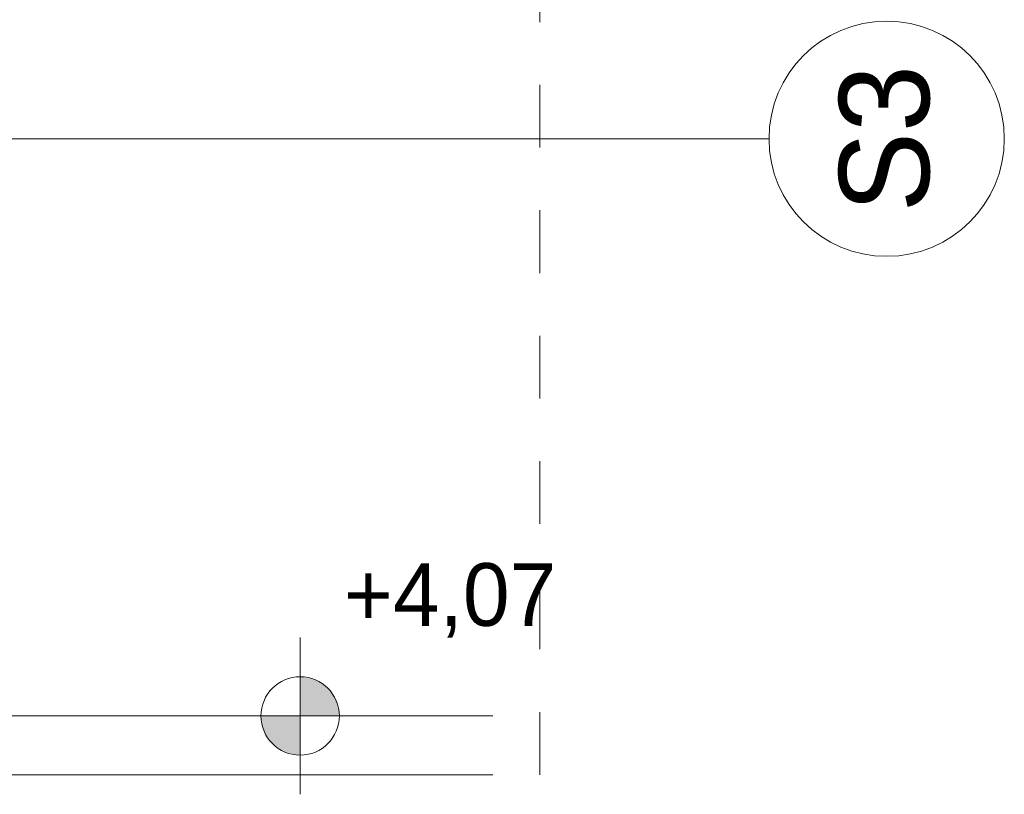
# Model space of a CAD drawing. Extents: x -438200 to -357500, y 15000 to 163871.
# Tile 57 of 148: x -414346 to -411835, y 67309 to 69286. Entities that reach past the tile are written whole.
import ezdxf

# ---------------------------------------------------------------- set-up
doc = ezdxf.new("R2010")
doc.units = 0
doc.header["$MEASUREMENT"] = 0
doc.linetypes.add('Przerywana', pattern=[320, 160, -160])
for name, color, linetype in [('#podkład', 252, 'Continuous'), ('Arch opisy', 252, 'Continuous'), ('INWENT RZĘDNE', 252, 'Continuous')]:
    doc.layers.add(name, color=color, linetype=linetype)
for name, color, linetype, lineweight in [('Arch opisy_Nr_Pióra__1', 252, 'Continuous', 25), ('Arch opisy_Nr_Pióra__21', 252, 'Continuous', 9), ('INWENT DACH_Nr_Pióra__21', 252, 'Continuous', 9), ('INWENT OPISY_Nr_Pióra__21', 252, 'Continuous', 9), ('INWENT RZĘDNE_Nr_Pióra__21', 252, 'Continuous', 9)]:
    doc.layers.add(name, color=color, linetype=linetype, lineweight=lineweight)
doc.styles.add('GENERATED_STYLE_2', font='txt')
doc.styles.add('GENERATED_STYLE_5', font='txt')

# ---------------------------------------------------------------- blocks, each defined once
blk = doc.blocks.new('Koty wysokościowe_21', base_point=(-413630.6, 57322.6))
at = {"layer": 'INWENT RZĘDNE_Nr_Pióra__21', "linetype": 'Continuous'}
for points in [[(-413630.6, 57322.6), (-413530.6, 57322.6), (-413538.2, 57360.9), (-413559.9, 57393.3), (-413592.4, 57415), (-413630.6, 57422.6)], [(-413630.6, 57322.6), (-413730.6, 57322.6), (-413723, 57284.3), (-413701.3, 57251.9), (-413668.9, 57230.2), (-413630.6, 57222.6)]]:
    blk.add_hatch(color=256, dxfattribs=at).paths.add_polyline_path(points, flags=0)
for p, q in [((-413630.6, 57122.6), (-413630.6, 57522.6)), ((-413830.6, 57322.6), (-413430.6, 57322.6))]:
    blk.add_line(p, q, dxfattribs=at)
blk.add_circle((-413630.6, 57322.6), 100, dxfattribs=at)
at = {"layer": 'INWENT RZĘDNE_Nr_Pióra__21', "insert": (-413518.9, 57522.6), "char_height": 160, "attachment_point": 7, "style": 'GENERATED_STYLE_2'}
blk.add_mtext('{+4,07}', dxfattribs=at)
blk = doc.blocks.new('Linia_134', base_point=(-414514.9, 58795.3))
at = {"layer": 'Arch opisy_Nr_Pióra__21', "linetype": 'Continuous'}
blk.add_line((-414514.9, 58795.3), (-412435.1, 58795.3), dxfattribs=at)
blk.add_circle((-412135.1, 58795.3), 300, dxfattribs=at)
blk = doc.blocks.new('piętro')
at = {"layer": 'INWENT DACH_Nr_Pióra__21', "color": 252, "linetype": 'Continuous'}
for p, q in [((-415244.9, 49674.3), (-413139.4, 49674.3)), ((-415244.9, 49524.3), (-413139.4, 49524.3))]:
    blk.add_line(p, q, dxfattribs=at)
at = {"layer": 'INWENT OPISY_Nr_Pióra__21', "color": 252, "linetype": 'Przerywana'}
blk.add_line((-413019.4, 49524.3), (-413019.4, 66524.3), dxfattribs=at)
at = {"layer": 'Arch opisy', "color": 252, "linetype": 'Continuous'}
blk.add_blockref('Linia_134', (-414514.9, 51147), dxfattribs=at)
at = {"layer": 'INWENT RZĘDNE', "color": 252}
blk.add_blockref('Koty wysokościowe_21', (-413630.6, 49674.3), dxfattribs=at)
at = {"layer": 'Arch opisy_Nr_Pióra__1', "color": 252, "linetype": 'Continuous', "insert": (-412256.5, 51147), "char_height": 230, "attachment_point": 2, "rotation": 90, "style": 'GENERATED_STYLE_5'}
blk.add_mtext('{S3}', dxfattribs=at)

msp = doc.modelspace()

# ---------------------------------------------------------------- block references
at = {"layer": '#podkład', "color": 3, "lineweight": 50}
msp.add_blockref('piętro', (0, 17835.1), dxfattribs=at)

doc.saveas('drawing.dxf')
